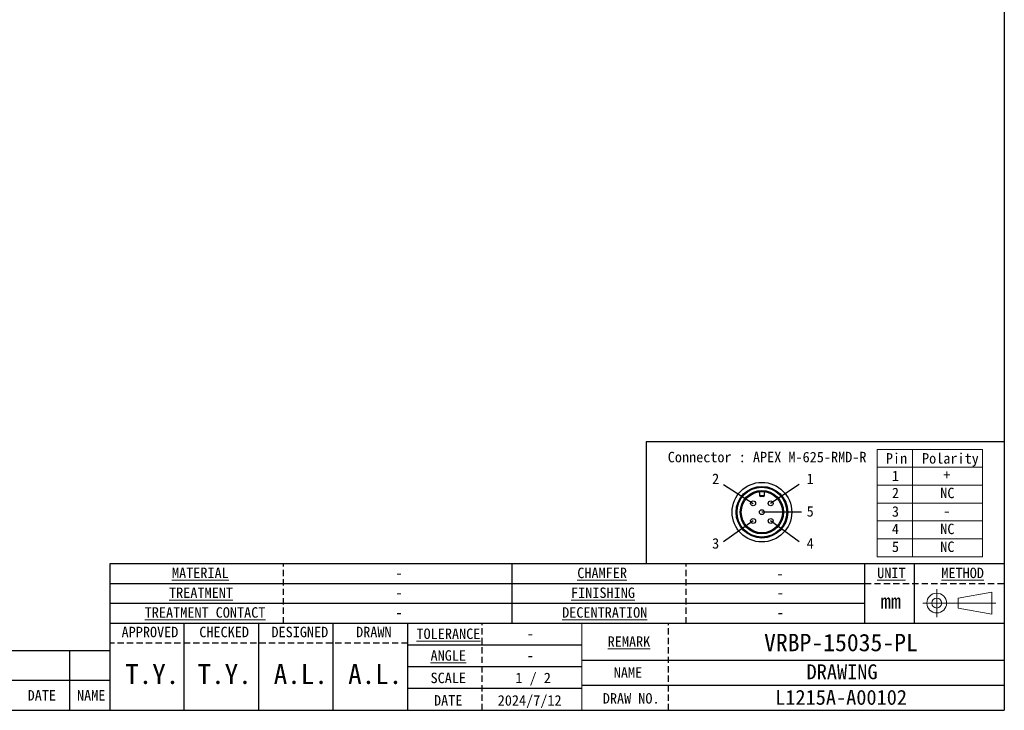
# Model space of a CAD drawing. Header units: millimetres. Extents: x 16 to 409, y 11 to 289.
# Tile 5 of 7: x 211 to 409, y 11 to 150. Entities that reach past the tile are written whole.
import ezdxf

# ---------------------------------------------------------------- set-up
doc = ezdxf.new("R2010")
doc.units = ezdxf.units.MM
doc.linetypes.add('SLD-實線', pattern=[0])
doc.linetypes.add('SLD-虛線-(隱匿輪廓線)', pattern=[1.905, 1.27, -0.635])
for name, color, linetype in [('00_FORMAT', 7, 'SLD-實線'), ('00_FORMAT-DASH', 7, 'SLD-虛線-(隱匿輪廓線)'), ('SLD-0', 179, 'SLD-實線')]:
    doc.layers.add(name, color=color, linetype=linetype)
doc.styles.add('SLDTEXTSTYLE1', font='MSGOTHIC.TTC')

# ---------------------------------------------------------------- blocks, each defined once
blk = doc.blocks.new('圖塊41')
at = {"color": 7, "linetype": 'SLD-實線', "lineweight": 18}
for p, q in [((368.86, 63.13), (390.06, 63.13)), ((368.86, 59.53), (368.86, 63.13)), ((375.98, 63.13), (375.98, 41.53)), ((390.06, 41.53), (390.06, 63.13)), ((368.86, 55.93), (368.86, 59.53)), ((368.86, 59.53), (390.06, 59.53)), ((368.86, 52.33), (368.86, 55.93)), ((368.86, 55.93), (390.06, 55.93)), ((390.06, 55.93), (368.86, 55.93)), ((368.86, 48.73), (368.86, 52.33)), ((390.06, 52.33), (368.86, 52.33)), ((368.86, 52.33), (390.06, 52.33)), ((368.86, 45.13), (368.86, 48.73)), ((368.86, 48.73), (390.06, 48.73)), ((368.86, 41.53), (368.86, 45.13)), ((368.86, 45.13), (390.06, 45.13)), ((390.06, 41.53), (368.86, 41.53))]:
    blk.add_line(p, q, dxfattribs=at)
at = {"color": 7, "linetype": 'SLD-實線', "lineweight": 18, "char_height": 2.1, "attachment_point": 1, "style": 'SLDTEXTSTYLE1'}
for s, insert in [('Pin', (370.62, 62.38)), ('Polarity', (377.9, 62.38)), ('1', (371.84, 58.86)), ('+', (382.18, 59.06)), ('2', (371.84, 55.42)), ('NC', (381.57, 55.42)), ('3', (371.84, 51.69)), ('-', (382.18, 51.79))]:
    blk.add_mtext(s, dxfattribs=dict(at, insert=insert))
at = {"color": 7, "linetype": 'Continuous', "lineweight": 0, "char_height": 2.1, "attachment_point": 1, "style": 'SLDTEXTSTYLE1'}
for s, insert in [('4', (371.84, 48.18)), ('NC', (381.57, 48.18)), ('5', (371.84, 44.59)), ('NC', (381.57, 44.59))]:
    blk.add_mtext(s, dxfattribs=dict(at, insert=insert))
blk = doc.blocks.new('圖塊40')
at = {"layer": 'SLD-0', "color": 250, "linetype": 'SLD-實線', "lineweight": 25, "true_color": 0x191924}
for p, q in [((5.5, 9.89), (5.5, 9.35)), ((5.5, 9.35), (6.5, 9.35)), ((6.3, 9.15), (5.7, 9.15)), ((6.5, 9.35), (6.5, 9.89))]:
    blk.add_line(p, q, dxfattribs=at)
for centre, radius in [((6, 6), 6), ((6, 6), 5.2), ((6, 6), 5), ((6, 6), 4.35), ((6, 6), 4.15), ((4.23, 7.77), 0.5), ((7.77, 7.77), 0.5), ((6, 6), 0.5), ((4.23, 4.23), 0.5), ((7.77, 4.23), 0.5)]:
    blk.add_circle(centre, radius, dxfattribs=at)
for centre, start, end in [((5.3, 9.89), 0, 100.2076), ((6.7, 9.89), 79.7924, 180), ((5.7, 9.35), 180, 270), ((6.3, 9.35), 270, 0)]:
    blk.add_arc(centre, 0.2, start, end, dxfattribs=at)
blk = doc.blocks.new('圖塊42')
at = {"layer": '00_FORMAT', "color": 7}
for p, q in [((325.43, 55.97), (331.38, 52.19)), ((340.63, 55.97), (334.91, 52.19)), ((341.12, 50.42), (333.15, 50.42)), ((331.38, 48.65), (325.43, 44.42)), ((340.63, 44.42), (334.91, 48.65))]:
    blk.add_line(p, q, dxfattribs=at)
at = {"color": 7, "linetype": 'Continuous'}
blk.add_blockref('圖塊40', (327.15, 44.42), dxfattribs=at)
at = {"color": 7, "linetype": 'Continuous', "lineweight": 0, "char_height": 2.1, "attachment_point": 1, "style": 'SLDTEXTSTYLE1'}
for s, insert in [('2', (323.13, 58.19)), ('1', (342.16, 58.19)), ('5', (342.16, 51.64)), ('3', (323.13, 45.19)), ('4', (342.16, 45.19))]:
    blk.add_mtext(s, dxfattribs=dict(at, insert=insert))

msp = doc.modelspace()

# ---------------------------------------------------------------- linework, layer by layer
at = {"color": 7, "linetype": 'SLD-實線', "lineweight": 18}
for p, q in [((395.476, 29.779), (395.476, 35.379)), ((399.8, 33.593), (406.596, 34.804)), ((406.596, 34.804), (406.596, 30.354)), ((392.676, 32.579), (407.396, 32.579)), ((399.8, 31.565), (399.8, 33.593)), ((399.8, 31.565), (406.596, 30.354)), ((324.013, 11), (324.013, 28.5))]:
    msp.add_line(p, q, dxfattribs=at)
for radius in [1.991, 0.996]:
    msp.add_circle((395.476, 32.579), radius, dxfattribs=at)
at = {"layer": '00_FORMAT', "color": 7}
for p, q in [((409.013, 286), (409.013, 11)), ((337.013, 65), (337.013, 40.5)), ((409.013, 65), (337.013, 65)), ((229.074, 40.5), (229.074, 11)), ((409.074, 40.5), (229.074, 40.5)), ((310.013, 28.494), (310.013, 40.5)), ((381.013, 28.494), (381.013, 40.494)), ((391.013, 28.494), (391.013, 40.494)), ((229.013, 36.5), (381.013, 36.5)), ((381.013, 32.5), (229.013, 32.5)), ((409.013, 28.5), (229.013, 28.5)), ((244.013, 11), (244.013, 28.5)), ((259.013, 11), (259.013, 28.5)), ((274.013, 11), (274.013, 28.5)), ((289.013, 11), (289.013, 28.5)), ((324.013, 24.125), (289.013, 24.125)), ((229.013, 23), (134.013, 23)), ((221.013, 17), (221.013, 23)), ((409.013, 21), (324.013, 21)), ((324.013, 19.75), (289.013, 19.75)), ((229.013, 17), (134.013, 17)), ((221.013, 11), (221.013, 17)), ((409.013, 16), (324.013, 16)), ((324.013, 15.375), (289.013, 15.375)), ((16.013, 11), (409.013, 11))]:
    msp.add_line(p, q, dxfattribs=at)
at = {"layer": '00_FORMAT-DASH', "color": 7, "linetype": 'SLD-虛線-(隱匿輪廓線)'}
for p, q in [((264.013, 28.494), (264.013, 40.494)), ((345.013, 28.494), (345.013, 40.494)), ((381.013, 36.5), (409.013, 36.5)), ((341.513, 11), (341.513, 28.5)), ((289.013, 24.5), (229.013, 24.5))]:
    msp.add_line(p, q, dxfattribs=at)
at = {"layer": '00_FORMAT-DASH', "color": 7}
msp.add_line((304.013, 11), (304.013, 28.5), dxfattribs=at)

# ---------------------------------------------------------------- block references
at = {"layer": '00_FORMAT'}
for name, p in [('圖塊41', (14.612, 0.378)), ('圖塊42', (27.132, 0.457))]:
    msp.add_blockref(name, p, dxfattribs=at)

# ---------------------------------------------------------------- texts
at = {"color": 7, "linetype": 'SLD-實線', "lineweight": 18, "style": 'SLDTEXTSTYLE1'}
for s, insert, char_height, attachment_point in [('Connector : APEX M-625-RMD-R ', (341.334, 63.021), 2.1, 1), ('\\LMATERIAL', (241.552, 39.706), 2.1, 1), ('\\LCHAMFER', (323.129, 39.706), 2.1, 1), ('\\LUNIT', (383.49, 39.7), 2.1, 1), ('\\LMETHOD', (396.402, 39.7), 2.1, 1), ('-', (286.532, 39.706), 2.1, 1), ('-', (363.221, 39.549), 2.1, 1), ('\\LTREATMENT', (240.962, 35.713), 2.1, 1), ('\\LFINISHING', (321.874, 35.713), 2.1, 1), ('-', (286.532, 35.713), 2.1, 1), ('-', (363.261, 35.713), 2.1, 1), ('mm', (384.188, 34.456), 3, 1), ('\\LTREATMENT CONTACT', (236.065, 31.745), 2.1, 1), ('\\LDECENTRATION', (320.079, 31.745), 2.1, 1), ('-', (286.532, 31.745), 2.1, 1), ('-', (363.261, 31.745), 2.1, 1), ('APPROVED', (231.407, 27.811), 2.1, 1), ('CHECKED', (247.05, 27.811), 2.1, 1), ('DESIGNED', (261.572, 27.811), 2.1, 1), ('DRAWN', (278.606, 27.811), 2.1, 1), ('\\LTOLERANCE', (290.76, 27.459), 2.1, 1), ('-', (312.988, 27.459), 2.1, 1), ('\\LREMARK', (329.246, 25.88), 2.1, 1), ('VRBP-15035-PL', (376.195, 26.389), 3.5, 2), ('\\LANGLE', (293.595, 23.092), 2.1, 1), ('-', (312.988, 23.092), 2.1, 1), ('T.Y.', (237.576, 20.289), 4, 2), ('T.Y.', (252.158, 20.29), 4, 2), ('A.L.', (267.475, 20.29), 4, 2), ('A.L.', (282.456, 20.29), 4, 2), ('DRAWING', (376.419, 20.251), 3, 2), ('SCALE', (293.595, 18.573), 2.1, 1), ('1 / 2', (310.674, 18.573), 2.1, 1), ('NAME', (330.468, 19.65), 2.1, 1), ('DATE', (212.502, 15.069), 2.1, 1), ('NAME', (222.435, 15.069), 2.1, 1), ('DATE', (294.289, 14.048), 2.1, 1), ('2024/7/12', (313.545, 14.048), 2.1, 2), ('DRAW NO.', (328.261, 14.453), 2.1, 1), ('L1215A-A00102', (376.225, 15.112), 3, 2)]:
    msp.add_mtext(s, dxfattribs=dict(at, insert=insert, char_height=char_height, attachment_point=attachment_point))

doc.saveas('drawing.dxf')
